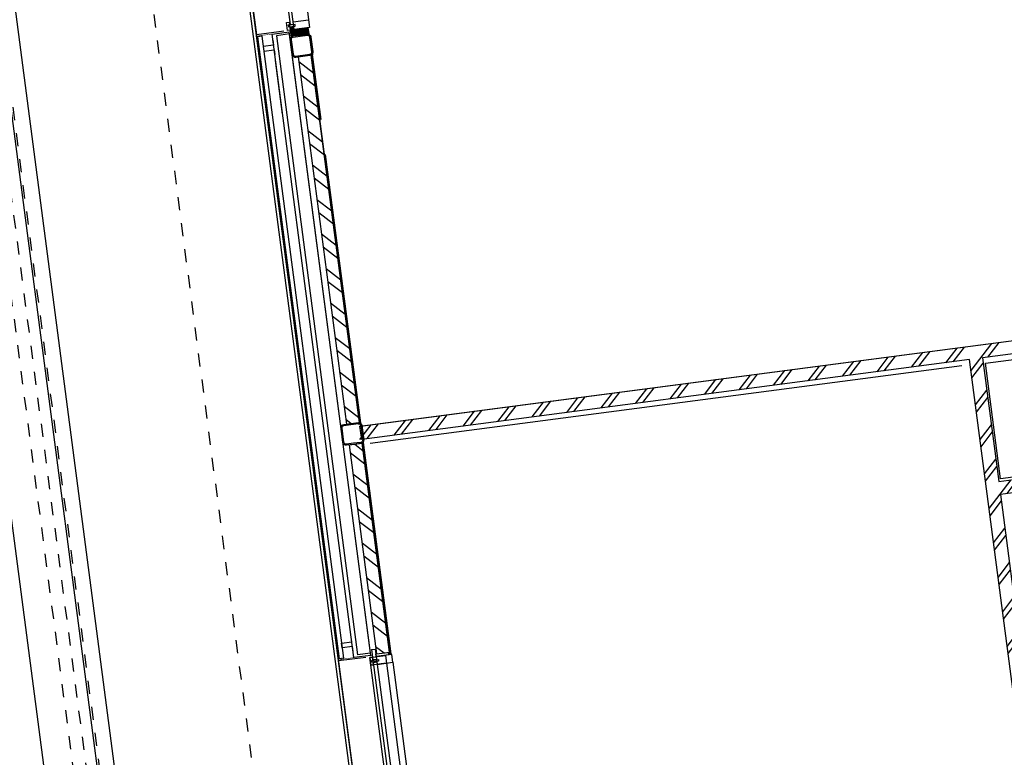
# Model space of a CAD drawing. Header units: metres. Extents: x 118052 to 118564, y 454784 to 455719.
# Tile 18 of 160: x 118256.26 to 118263.75, y 455186.35 to 455191.96. Entities that reach past the tile are written whole.
import ezdxf

# ---------------------------------------------------------------- set-up
doc = ezdxf.new("R2010")
doc.units = ezdxf.units.M
doc.header["$LTSCALE"] = 0.5
doc.linetypes.add('Tauw_HIDDEN2', pattern=[5.6, 4, -1.6])
doc.linetypes.add('Tauw_L_Center2', pattern=[6.4990000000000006, 4, -0.833, 0.833, -0.833])
for name, color, linetype in [('28HH2-D2_STAALPROFIEL', 6, 'Continuous'), ('_gebouwen', 7, 'Continuous'), ('_molgoot', 7, 'Continuous'), ('_tb13', 7, 'Continuous'), ('Koningsstal VIEUWPORT', 254, 'Continuous'), ('ZU_B_-_EL999---LR_pvc200_vbr11~H_-----', 1, 'Tauw_L_Center2'), ('ZU_B_-_EL999---LR_pvc200_vbr11~W_-----', 8, 'Tauw_HIDDEN2'), ('ZU_N_-_EL999---LR_pvc200_sdr34~H_-----', 2, 'Tauw_L_Center2'), ('ZU_N_D_EB00--F-METSELWERK~-_-----', 7, 'Continuous')]:
    doc.layers.add(name, color=color, linetype=linetype)

# ---------------------------------------------------------------- blocks, each defined once
blk = doc.blocks.new('GZH404')
at = {"layer": '28HH2-D2_STAALPROFIEL'}
blk.add_lwpolyline([(0, 0), (40, 0), (40, 1, 0.4142135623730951), (37, 4), (10, 4, -0.4142135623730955), (4, 10, -1), (4, 10), (4, 37, 0.4142135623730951), (1, 40), (0, 40), (0, 0)], format="xyb", dxfattribs=at)
blk = doc.blocks.new('A$C06DD79C7')
at = {"layer": 'ZU_N_D_EB00--F-METSELWERK~-_-----'}
h = blk.add_hatch(dxfattribs=at)
h.set_pattern_fill('T,_O', color=256, scale=60, angle=359.9999999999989)
h.set_pattern_definition([(44.99999999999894, (9626.558943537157, -1214.999999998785), (-132.5825214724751, 132.5825214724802), [])])
h.paths.add_polyline_path([(8823.1178870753, -1164.999999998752), (8823.1178870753, -1264.999999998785), (10429.99999999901, -1264.999999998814), (10429.99999999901, -1164.999999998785)])
h = blk.add_hatch(dxfattribs=at)
h.set_pattern_fill('T,_O', color=256, scale=60, angle=179.9999999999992)
h.set_pattern_definition([(224.9999999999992, (12002.49999999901, -1214.999999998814), (132.5825214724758, -132.5825214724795), [])])
h.paths.add_polyline_path([(10589.99999999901, -1164.999999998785), (10589.99999999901, -1264.999999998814), (13414.99999999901, -1264.999999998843), (13414.99999999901, -1164.999999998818)])
h = blk.add_hatch(dxfattribs=at)
h.set_pattern_fill('ANSI31', color=256, scale=100, angle=-2.544443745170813e-14, style=0)
h.set_pattern_definition([(225, (9720.156237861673, 23796.53653237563), (8.838834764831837, -8.838834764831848), [])])
h.paths.add_polyline_path([(13624.99999999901, -1266.999999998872), (13579.999999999, -1266.999999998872), (13579.999999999, -1163.933201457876), (13624.99999999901, -1163.933201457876)])
h = blk.add_hatch(dxfattribs=at)
h.set_pattern_fill('ANSI37', color=256, scale=20, angle=-2.544443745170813e-14, style=0)
h.set_pattern_definition([(225, (9730.156237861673, 23796.53653237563), (1.767766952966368, -1.767766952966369), []), (314.9999999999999, (9730.156237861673, 23796.53653237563), (1.76776695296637, 1.767766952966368), [])])
h.paths.add_polyline_path([(13586.95554899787, -1131.872664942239), (13580.58586553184, -1131.872664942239), (13580.58586553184, -1154.189440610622), (13586.95554899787, -1154.189440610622)])
h = blk.add_hatch(dxfattribs=at)
h.set_pattern_fill('ANSI31', color=256, scale=50, angle=135, style=0)
h.set_pattern_definition([(360, (9720.156237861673, 23796.53653237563), (4.39388462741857e-15, 6.249999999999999), [])])
h.paths.add_polyline_path([(13644.98312569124, -1131.872664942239), (13586.95554899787, -1131.872664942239), (13586.95554899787, -1154.18836370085), (13644.98312569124, -1154.18836370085)])
h = blk.add_hatch(dxfattribs=at)
h.set_pattern_fill('T,_O', color=256, scale=60, angle=89.99999999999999)
h.set_pattern_definition([(135, (7809.999999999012, -4489.999999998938), (-132.5825214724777, -132.5825214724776), [])])
h.paths.add_polyline_path([(8209.999999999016, -6629.999999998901), (8209.999999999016, -6039.999999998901), (9409.999999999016, -6039.99999999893), (9409.999999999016, -6539.999999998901), (9509.999999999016, -6539.99999999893), (9509.999999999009, -6039.999999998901), (10459.99999999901, -6039.999999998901), (10459.99999999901, -7639.999999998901), (9509.999999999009, -7639.99999999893), (9509.999999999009, -7459.999999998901), (9409.999999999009, -7459.999999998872), (9409.999999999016, -7639.99999999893), (8209.999999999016, -7639.99999999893), (8209.999999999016, -7549.99999999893), (8109.999999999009, -7549.99999999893), (8109.999999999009, -7739.99999999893), (10559.99999999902, -7739.999999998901), (10559.99999999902, -1239.999999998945), (10459.99999999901, -1239.999999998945), (10459.99999999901, -5939.999999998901), (5059.999999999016, -5939.99999999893), (5059.999999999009, -7739.99999999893), (6209.999999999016, -7739.99999999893), (6209.999999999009, -7549.99999999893), (6109.999999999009, -7549.99999999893), (6109.999999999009, -7639.99999999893), (5159.999999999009, -7639.999999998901), (5159.999999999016, -6039.999999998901), (6109.999999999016, -6039.999999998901), (6109.999999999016, -6629.99999999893), (6209.999999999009, -6629.99999999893), (6209.999999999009, -6039.999999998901), (8109.999999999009, -6039.99999999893), (8109.999999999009, -6629.99999999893)])
for p, q in [((7879.145185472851, -869.999999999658), (8807.493525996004, -870.0078647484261)), ((8807.493525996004, -1081.530329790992), (8807.493525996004, -870.0078647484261)), ((12648.86611783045, -870.0078647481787), (8807.493525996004, -870.0078647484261)), ((8823.67574297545, -880.0078647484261), (13606.57501468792, -879.9996239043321)), ((8823.67574297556, -910.0078647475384), (8823.67574297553, -880.007864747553)), ((13622.75723166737, -869.9996239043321), (12648.86611783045, -870.0078647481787)), ((13606.57501468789, -909.9996239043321), (13606.57501468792, -879.9996239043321)), ((13622.75723166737, -1081.530329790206), (13622.75723166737, -869.9996239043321)), ((16587.24276833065, -869.9999999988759), (13622.75723166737, -869.9999999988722)), ((13606.57501468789, -909.9996239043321), (8823.67574297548, -910.0078647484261)), ((8902.06763196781, -990.0078647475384), (8902.06763196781, -910.0078647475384)), ((8902.06763196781, -910.0078647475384), (8938.784201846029, -910.0078647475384)), ((8938.784201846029, -910.0078647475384), (8938.784201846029, -990.0078647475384)), ((8817.493525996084, -990.0078647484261), (13612.75723166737, -989.9996239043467)), ((8817.493525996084, -1119.999999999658), (8817.493525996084, -990.0078647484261)), ((8834.28957612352, -1119.999999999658), (8834.28957612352, -1019.999999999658)), ((13595.96118153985, -1019.999999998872), (8834.28957612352, -1019.999999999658)), ((8864.720757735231, -990.0078647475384), (8902.06763196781, -990.0078647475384)), ((8938.784201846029, -990.0078647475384), (8973.97067838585, -990.0078647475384)), ((12997.71122321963, -989.9996239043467), (13409.999999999, -989.9996239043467)), ((13595.96118153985, -1119.999999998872), (13595.96118153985, -1019.999999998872)), ((13612.75723166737, -989.9996239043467), (13612.75723166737, -1119.99999999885)), ((7883.319355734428, -1109.999999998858), (8803.319355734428, -1109.999999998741)), ((8743.319355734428, -1229.999999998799), (8743.319355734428, -1109.999999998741)), ((8743.319355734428, -1109.999999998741), (8803.319355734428, -1109.999999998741)), ((8743.319355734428, -1109.999999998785), (8743.319355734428, -1129.999999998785)), ((8803.319355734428, -1109.999999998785), (8743.319355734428, -1109.999999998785)), ((8765.55183526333, -1172.681863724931), (8765.55183526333, -1120.635919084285)), ((8765.55183526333, -1120.635919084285), (8778.556558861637, -1120.635919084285)), ((8778.556558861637, -1120.635919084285), (8778.556558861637, -1172.681863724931)), ((8803.319355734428, -1109.999999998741), (8803.319355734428, -1229.999999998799)), ((8803.319355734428, -1109.999999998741), (8803.319355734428, -1229.999999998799)), ((8803.319355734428, -1129.999999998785), (8803.319355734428, -1109.999999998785)), ((8817.493525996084, -1119.999999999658), (13612.75723166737, -1119.99999999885)), ((8834.28957612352, -1119.999999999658), (13595.96118153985, -1119.999999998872)), ((7924.905488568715, -1134.392647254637), (8761.73322290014, -1134.392647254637)), ((8761.73322290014, -1159.99999999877), (7924.905488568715, -1159.99999999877)), ((8743.319355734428, -1129.999999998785), (8803.319355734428, -1129.999999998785)), ((8743.319355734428, -1159.999999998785), (8743.319355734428, -1279.999999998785)), ((8803.319355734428, -1159.999999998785), (8743.319355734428, -1159.999999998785)), ((8761.73322290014, -1134.392647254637), (8761.73322290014, -1159.99999999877)), ((8778.556558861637, -1172.681863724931), (8765.55183526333, -1172.681863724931)), ((8781.157376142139, -1159.999999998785), (8781.157376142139, -1134.392647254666)), ((8781.157376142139, -1134.392647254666), (8861.066316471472, -1134.392647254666)), ((8823.1178870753, -1159.999999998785), (8781.157376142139, -1159.999999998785)), ((8803.319355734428, -1279.999999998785), (8803.319355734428, -1159.999999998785)), ((8803.319355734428, -1256.675035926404), (8803.319355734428, -1159.999999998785)), ((8803.319355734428, -1159.999999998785), (8823.1178870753, -1159.999999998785)), ((8861.066316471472, -1159.999999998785), (8823.1178870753, -1159.999999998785)), ((8823.1178870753, -1159.999999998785), (8823.1178870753, -1159.999999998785)), ((8823.1178870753, -1159.999999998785), (8823.1178870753, -1256.675035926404)), ((8823.1178870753, -1164.999999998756), (8823.1178870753, -1264.999999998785)), ((10429.99999999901, -1164.999999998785), (8823.1178870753, -1164.999999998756)), ((8861.066316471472, -1134.392647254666), (8861.066316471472, -1159.999999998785)), ((8861.066316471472, -1159.999999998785), (8861.066316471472, -1159.999999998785)), ((10429.99999999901, -1164.999999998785), (10429.99999999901, -1264.999999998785)), ((13414.99999999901, -1164.999999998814), (10589.99999999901, -1164.999999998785)), ((10589.99999999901, -1164.999999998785), (10589.99999999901, -1264.999999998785)), ((13414.99999999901, -1264.999999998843), (13414.99999999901, -1164.999999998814)), ((8803.319355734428, -1229.999999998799), (7883.319355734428, -1229.999999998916)), ((8803.319355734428, -1229.999999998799), (8743.319355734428, -1229.999999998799)), ((8823.1178870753, -1256.675035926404), (8803.319355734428, -1256.675035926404)), ((8809.797167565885, -1264.999999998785), (8809.797167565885, -1256.675035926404)), ((8809.797167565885, -1256.675035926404), (8823.20389906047, -1256.675035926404)), ((10434.01923788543, -1264.999999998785), (8809.797167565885, -1264.999999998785)), ((8809.797167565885, -1264.999999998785), (8809.797167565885, -1274.999999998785)), ((8809.797167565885, -1274.999999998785), (10434.01923788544, -1274.999999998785)), ((8823.1178870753, -1264.999999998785), (10429.99999999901, -1264.999999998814)), ((10434.01923788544, -1264.999999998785), (10434.01923788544, -1274.999999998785)), ((12648.86611783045, -1264.999999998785), (10585.98076211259, -1264.999999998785)), ((10585.98076211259, -1264.999999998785), (10585.98076211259, -1274.999999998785)), ((10585.98076211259, -1274.999999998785), (12648.86611783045, -1274.999999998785)), ((10589.99999999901, -1264.999999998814), (13414.99999999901, -1264.999999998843)), ((13419.01923788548, -1264.999999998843), (12917.19883408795, -1264.999999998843)), ((13419.01923788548, -1264.999999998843), (12917.19883408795, -1264.999999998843)), ((12917.19883408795, -1274.999999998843), (13419.01923788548, -1274.999999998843)), ((12917.19883408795, -1274.999999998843), (13419.01923788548, -1274.999999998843)), ((13419.01923788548, -1274.999999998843), (13419.01923788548, -1264.999999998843)), ((13419.01923788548, -1274.999999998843), (13419.01923788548, -1264.999999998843)), ((8743.319355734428, -1279.999999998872), (7943.319355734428, -1279.999999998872)), ((8743.319355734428, -1279.999999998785), (8803.319355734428, -1279.999999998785)), ((10422.93878446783, -1325.820007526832), (10422.93878446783, -5874.831282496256))]:
    blk.add_line(p, q, dxfattribs=at)
at = {"layer": 'ZU_N_D_EB00--F-METSELWERK~-_-----', "const_width": 4}
for points in [[(8817.493525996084, -880.0078647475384), (8817.493525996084, -1129.243999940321), (8864.874929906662, -1129.243999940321)], [(13612.75723166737, -879.9996239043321), (13612.75723166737, -1129.243999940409), (13580.81626061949, -1129.243999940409)]]:
    blk.add_lwpolyline(points, dxfattribs=at)
at = {"layer": 'ZU_N_D_EB00--F-METSELWERK~-_-----'}
for points in [[(13565.52999992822, -989.9996239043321), (13528.18312569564, -989.9996239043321), (13528.18312569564, -909.9996239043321), (13491.46655581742, -909.9996239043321), (13491.46655581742, -989.9996239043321), (13456.2800792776, -989.9996239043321)], [(5059.999999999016, -5939.99999999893), (10459.99999999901, -5939.999999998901), (10459.99999999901, -1264.999999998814), (10559.99999999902, -1264.999999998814), (10559.99999999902, -7739.999999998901), (8109.999999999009, -7739.99999999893), (8109.999999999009, -7549.99999999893), (8209.999999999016, -7549.99999999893), (8209.999999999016, -7639.99999999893), (9409.999999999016, -7639.99999999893), (9409.999999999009, -7459.999999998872), (9509.999999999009, -7459.999999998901), (9509.999999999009, -7639.99999999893), (10459.99999999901, -7639.999999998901), (10459.99999999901, -6039.999999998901), (9509.999999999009, -6039.999999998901), (9509.999999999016, -6539.99999999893), (9409.999999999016, -6539.999999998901), (9409.999999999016, -6039.99999999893), (8209.999999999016, -6039.999999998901), (8209.999999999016, -6629.999999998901), (8109.999999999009, -6629.99999999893), (8109.999999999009, -6039.99999999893), (6209.999999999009, -6039.999999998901)], [(9528.195758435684, -6537.643964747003), (9528.195758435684, -6055.437991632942), (10416.80960220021, -6055.437991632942), (10416.80960220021, -7607.538874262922), (9528.195758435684, -7607.538874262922), (9528.195758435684, -7426.711468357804)]]:
    blk.add_lwpolyline(points, dxfattribs=at)
for points in [[(7883.319355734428, -1229.999999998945), (7883.319355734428, -1109.999999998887), (8803.319355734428, -1109.99999999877), (8803.319355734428, -1229.999999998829)], [(8803.319355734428, -1109.99999999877), (8803.319355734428, -1229.999999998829), (8743.319355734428, -1229.999999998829), (8743.319355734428, -1109.99999999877)], [(13684.99999999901, -1109.999999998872), (13684.99999999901, -1129.999999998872), (13624.99999999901, -1129.999999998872), (13624.99999999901, -1109.999999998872)], [(13649.7627968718, -1120.635919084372), (13649.7627968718, -1172.681863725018), (13662.76752047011, -1172.681863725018), (13662.76752047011, -1120.635919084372)], [(13624.99999999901, -1266.999999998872), (13579.999999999, -1266.999999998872), (13579.999999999, -1163.933201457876), (13624.99999999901, -1163.933201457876)], [(13586.95554899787, -1131.872664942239), (13580.58586553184, -1131.872664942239), (13580.58586553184, -1154.189440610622), (13586.95554899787, -1154.189440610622)], [(13644.98312569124, -1131.872664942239), (13586.95554899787, -1131.872664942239), (13586.95554899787, -1154.18836370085), (13644.98312569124, -1154.18836370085)], [(13684.99999999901, -1159.999999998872), (13684.99999999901, -1279.999999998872), (13624.99999999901, -1279.999999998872), (13624.99999999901, -1159.999999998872)], [(15097.20532576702, -1134.392647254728), (13666.5861328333, -1134.392647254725), (13666.5861328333, -1159.999999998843), (15097.20532576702, -1159.999999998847)]]:
    blk.add_lwpolyline(points, close=True, dxfattribs=at)
at = {"layer": 'ZU_N_D_EB00--F-METSELWERK~-_-----', "flags": 128}
for points in [[(10429.99999999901, -1199.999999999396), (10429.99999999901, -1144.999999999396, -0.414213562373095), (10454.99999999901, -1119.999999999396), (10564.99999999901, -1119.999999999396, -0.414213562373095), (10589.99999999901, -1144.999999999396), (10589.99999999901, -1254.999999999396, -0.414213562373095), (10564.99999999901, -1279.999999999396), (10454.99999999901, -1279.999999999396, -0.414213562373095), (10429.99999999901, -1254.999999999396)], [(13574.99999999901, -1199.999999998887), (13574.99999999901, -1144.999999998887, 0.414213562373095), (13549.99999999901, -1119.999999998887), (13439.99999999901, -1119.999999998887, 0.414213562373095), (13414.99999999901, -1144.999999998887), (13414.99999999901, -1254.999999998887, 0.414213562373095), (13439.99999999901, -1279.999999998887), (13549.99999999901, -1279.999999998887, 0.414213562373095), (13574.99999999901, -1254.999999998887)], [(10437.99999999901, -1199.999999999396), (10437.99999999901, -1144.999999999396, -0.414213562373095), (10454.99999999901, -1127.999999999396), (10564.99999999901, -1127.999999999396, -0.414213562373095), (10581.99999999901, -1144.999999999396), (10581.99999999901, -1254.999999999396, -0.414213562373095), (10564.99999999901, -1271.999999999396), (10454.99999999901, -1271.999999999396, -0.414213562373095), (10437.99999999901, -1254.999999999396)], [(13566.99999999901, -1199.999999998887), (13566.99999999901, -1144.999999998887, 0.414213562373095), (13549.99999999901, -1127.999999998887), (13439.99999999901, -1127.999999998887, 0.414213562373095), (13422.99999999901, -1144.999999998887), (13422.99999999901, -1254.999999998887, 0.414213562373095), (13439.99999999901, -1271.999999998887), (13549.99999999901, -1271.999999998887, 0.414213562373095), (13566.99999999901, -1254.999999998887)]]:
    blk.add_lwpolyline(points, format="xyb", close=True, dxfattribs=at)
blk.add_lwpolyline([(13684.99999999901, -1279.999999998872), (13624.99999999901, -1279.999999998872), (13624.99999999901, -1266.999999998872), (13571.93171219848, -1266.999999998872, -0.274106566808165), (13549.99999999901, -1279.999999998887), (13439.99999999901, -1279.999999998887, -0.1622776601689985), (13424.99999999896, -1274.999999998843), (13414.99999999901, -1274.999999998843), (13414.99999999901, -1264.999999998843), (10579.99999999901, -1264.999999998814), (10579.99999999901, -1254.999999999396, -0.4142135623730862), (10564.99999999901, -1269.999999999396), (10559.99999999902, -1269.999999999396), (10559.99999999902, -7739.999999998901)], format="xyb", dxfattribs=at)
at = {"layer": 'ZU_N_D_EB00--F-METSELWERK~-_-----', "rotation": 270}
blk.add_blockref('GZH404', (13579.999999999, -1154.831947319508), dxfattribs=at)
blk = doc.blocks.new('Leidingen')
at = {"layer": 'ZU_B_-_EL999---LR_pvc200_vbr11~H_-----'}
blk.add_lwpolyline([(-253314.3365954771, 1197.705232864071), (-282406.8242117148, 1194.942875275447)], dxfattribs=at)
at = {"layer": 'ZU_B_-_EL999---LR_pvc200_vbr11~W_-----'}
for points in [[(-253297.1888031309, 1297.706861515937), (-282419.548548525, 1294.941667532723)], [(-253297.1698129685, 1097.706862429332), (-282419.5032063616, 1094.941671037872)]]:
    blk.add_lwpolyline(points, dxfattribs=at)
at = {"layer": 'ZU_N_-_EL999---LR_pvc200_sdr34~H_-----'}
blk.add_lwpolyline([(-291732.1112830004, -65.07610740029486), (-261618.0914832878, -65.07610742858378)], dxfattribs=at)

msp = doc.modelspace()

# ---------------------------------------------------------------- hatches: boundary and pattern name
at = {"layer": '_gebouwen'}
h = msp.add_hatch(dxfattribs=at)
h.set_pattern_fill('ANSI31', color=256, scale=0.04987696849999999, angle=232.4698759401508, style=0)
h.set_pattern_definition([(97.46987594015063, (118234.1730975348, 455184.7850585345), (-0.006181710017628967, -0.0008105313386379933), [])])
h.paths.add_polyline_path([(118258.3201377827, 455191.8998423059), (118258.3276631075, 455191.8424487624), (118258.3497350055, 455191.8453427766), (118258.3422096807, 455191.90273632)])
h = msp.add_hatch(dxfattribs=at)
h.set_pattern_fill('ANSI31', color=256, scale=0.09975393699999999, angle=97.46987594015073, style=0)
h.set_pattern_definition([(322.4698759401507, (118234.1730975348, 455184.7850585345), (0.007595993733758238, 0.009888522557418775), [])])
h.paths.add_polyline_path([(118258.4563801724, 455191.8976015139), (118258.4622160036, 455191.8530931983), (118258.3602753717, 455191.8397269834), (118258.3544395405, 455191.8842352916)])
h = msp.add_hatch(dxfattribs=at)
h.set_pattern_fill('ANSI37', color=256, scale=0.0199507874, angle=97.46987594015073, style=0)
h.set_pattern_definition([(322.4698759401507, (118234.1718007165, 455184.7949492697), (0.001519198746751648, 0.001977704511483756), []), (52.46987594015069, (118234.1718007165, 455184.7949492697), (-0.001977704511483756, 0.001519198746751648), [])])
h.paths.add_polyline_path([(118258.3276631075, 455191.8424487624), (118258.3284891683, 455191.8361486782), (118258.3505620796, 455191.8390428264), (118258.3497360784, 455191.8453429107)])
h = msp.add_hatch(dxfattribs=at)
h.set_pattern_fill('T,_O', color=256, scale=0.05985236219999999, angle=277.46987594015)
h.set_pattern_definition([(322.46987594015, (118258.6153623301, 455190.2860859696), (0.1139399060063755, 0.1483278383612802), [])])
h.paths.add_polyline_path([(118258.7490886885, 455188.8825352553), (118258.8479960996, 455188.8955037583), (118258.4816359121, 455191.6896366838), (118258.3827285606, 455191.6766681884)])
h = msp.add_hatch(dxfattribs=at)
h.set_pattern_fill('T,_O', color=256, scale=0.05985236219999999, angle=187.4698759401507)
h.set_pattern_definition([(232.4698759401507, (118262.3982828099, 455186.5641133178), (0.1483278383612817, -0.1139399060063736), [])])
h.paths.add_polyline_path([(118264.4630262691, 455187.2372686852), (118263.8794728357, 455187.1607545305), (118263.7238508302, 455188.3476428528), (118264.2183876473, 455188.41248536), (118264.2054191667, 455188.5113927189), (118263.7108823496, 455188.4465502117), (118263.5876815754, 455189.3861701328), (118265.1701993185, 455189.5936661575), (118265.2934000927, 455188.6540462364), (118265.11536686, 455188.6307029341), (118265.1283353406, 455188.5317955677), (118265.3063686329, 455188.55513887), (118265.4619906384, 455187.3682505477), (118265.372974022, 455187.3565789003), (118265.3859425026, 455187.2576715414), (118265.5738664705, 455187.2823116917), (118265.2561381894, 455189.7055420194), (118258.8271598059, 455188.8625894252), (118258.8401282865, 455188.7636820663), (118263.4887742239, 455189.3732016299), (118264.1890733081, 455184.0322041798), (118265.9694057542, 455184.2656372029), (118265.8202680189, 455185.4030718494), (118265.632344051, 455185.3784316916), (118265.6453125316, 455185.2795243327), (118265.7343291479, 455185.2911959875), (118265.8575299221, 455184.351576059), (118264.275012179, 455184.1440800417), (118264.1518114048, 455185.0836999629), (118264.7353648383, 455185.1602141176), (118264.7223962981, 455185.2591214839), (118264.1388428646, 455185.1826073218), (118263.8924413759, 455187.0618471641), (118264.4759948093, 455187.1383613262)])
h = msp.add_hatch(dxfattribs=at)
h.set_pattern_fill('T,_O', color=256, scale=0.05985236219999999, angle=457.4698759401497)
h.set_pattern_definition([(142.4698759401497, (118258.9234862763, 455187.9361053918), (-0.1139399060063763, -0.1483278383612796), [])])
h.paths.add_polyline_path([(118258.9782268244, 455187.1349588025), (118259.0771341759, 455187.1479273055), (118258.8687456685, 455188.737251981), (118258.7698383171, 455188.724283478)])

# ---------------------------------------------------------------- linework, layer by layer
for p, q in [((118259.7178503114, 455179.230482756), (118257.6195468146, 455195.2336936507)), ((118259.7178503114, 455179.230482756), (118257.6195468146, 455195.2336936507)), ((118257.6795595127, 455194.7759926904), (118258.0640088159, 455191.8438983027)), ((118258.0931516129, 455194.7676008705), (118258.4614570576, 455191.9586318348)), ((118258.273227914, 455191.8713306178), (118258.0640084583, 455191.8438982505)), ((118258.0640084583, 455191.8438982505), (118258.1903157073, 455190.8806493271)), ((118258.1056700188, 455191.8330802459), (118258.0759978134, 455191.8291897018)), ((118258.696276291, 455187.0985513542), (118258.0759978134, 455191.8291897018)), ((118258.1056700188, 455191.8330802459), (118258.7259484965, 455187.1024419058)), ((118258.1839941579, 455191.8495697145), (118258.3125740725, 455191.8664288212)), ((118258.8058761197, 455187.106702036), (118258.1839941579, 455191.8495697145)), ((118258.3147522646, 455191.8498162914), (118258.2158449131, 455191.8368477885)), ((118258.2158449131, 455191.8368477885), (118258.8333623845, 455187.1272040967)), ((118258.9344479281, 455187.1235600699), (118258.3125740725, 455191.8664288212)), ((118258.9322697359, 455187.1401725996), (118258.3147522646, 455191.8498162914)), ((118258.4816359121, 455191.6896366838), (118258.3827285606, 455191.6766681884)), ((118258.3827285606, 455191.6766681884), (118258.7490886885, 455188.8825352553)), ((118258.4910054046, 455191.6949088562), (118258.4811146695, 455191.6936120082)), ((118258.4910054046, 455191.6949088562), (118258.4811146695, 455191.6936120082)), ((118258.4811146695, 455191.6936120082), (118258.5461932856, 455191.1972746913)), ((118258.4811146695, 455191.6936120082), (118258.5461932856, 455191.1972746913)), ((118258.8479960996, 455188.8955037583), (118258.4816359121, 455191.6896366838)), ((118258.5560840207, 455191.1985715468), (118258.4910054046, 455191.6949088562)), ((118258.5560840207, 455191.1985715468), (118258.4910054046, 455191.6949088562)), ((118258.2637563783, 455191.2412439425), (118258.210288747, 455191.6490278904)), ((118258.5809919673, 455190.9318738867), (118258.8485172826, 455188.8915284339)), ((118258.8584080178, 455188.8928252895), (118258.5908827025, 455190.9331707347)), ((118258.1903157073, 455190.8806493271), (118258.6884841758, 455187.0812491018)), ((118258.9298168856, 455188.7381553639), (118263.4291238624, 455189.3280939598)), ((118258.7490886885, 455188.8825352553), (118258.8479960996, 455188.8955037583)), ((118258.8485172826, 455188.8915284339), (118258.8584080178, 455188.8928252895)), ((118258.7698383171, 455188.724283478), (118258.8687456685, 455188.737251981)), ((118258.7698383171, 455188.724283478), (118258.9782268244, 455187.1349588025)), ((118258.8682244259, 455188.7412273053), (118258.8781151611, 455188.7425241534)), ((118258.8682244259, 455188.7412273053), (118259.0788616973, 455187.1347521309)), ((118259.0771341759, 455187.1479273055), (118258.8687456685, 455188.737251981)), ((118259.0887524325, 455187.136048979), (118258.8781151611, 455188.7425241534)), ((118258.7901465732, 455187.2266674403), (118258.7855834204, 455187.2614694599)), ((118258.711020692, 455187.216292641), (118258.7901465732, 455187.2266674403)), ((118258.7157822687, 455187.179977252), (118258.711020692, 455187.216292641)), ((118258.7949081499, 455187.1903520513), (118258.7157822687, 455187.179977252)), ((118258.7997514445, 455187.1534132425), (118258.7949081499, 455187.1903520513)), ((118258.8976954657, 455187.1086803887), (118258.6884841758, 455187.0812491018)), ((118258.7259484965, 455187.1024419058), (118258.696276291, 455187.0985513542)), ((118258.9344479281, 455187.1235600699), (118258.8058761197, 455187.106702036)), ((118258.9322697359, 455187.1401725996), (118258.8333623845, 455187.1272040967)), ((118258.9263953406, 455187.1082439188), (118259.045084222, 455187.1238061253)), ((118258.9263953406, 455187.1082439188), (118259.045084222, 455187.1238061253)), ((118258.9461768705, 455187.1108376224), (118258.9263953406, 455187.1082439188)), ((118259.0457056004, 455186.1982962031), (118258.9263953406, 455187.1082439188)), ((118258.9341764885, 455187.0488995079), (118258.9263953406, 455187.1082439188)), ((118258.9263953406, 455187.1082439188), (118258.9341764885, 455187.0488995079)), ((118258.9430326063, 455187.1685232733), (118258.9683601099, 455187.1718441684)), ((118258.953395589, 455187.0894874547), (118258.9430326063, 455187.1685232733)), ((118258.9539579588, 455187.051493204), (118258.9461768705, 455187.1108376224)), ((118258.9683601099, 455187.1718441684), (118258.9683601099, 455187.1718441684)), ((118258.9683601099, 455187.1718441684), (118258.9732814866, 455187.1343103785)), ((118258.9732814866, 455187.1343103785), (118259.0689002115, 455187.1468476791)), ((118258.9732814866, 455187.1343103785), (118258.9732814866, 455187.1343103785)), ((118258.9732814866, 455187.1343103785), (118258.9787231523, 455187.0928083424)), ((118258.9758490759, 455187.114728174), (118258.9732814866, 455187.1343103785)), ((118259.0945378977, 455187.1302903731), (118258.9758490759, 455187.114728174)), ((118259.0714678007, 455187.1272654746), (118258.9758490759, 455187.114728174)), ((118258.9758490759, 455187.114728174), (118258.9836301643, 455187.0553837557)), ((118258.9782268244, 455187.1349588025), (118259.0771341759, 455187.1479273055)), ((118259.045084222, 455187.1238061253), (118259.1643944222, 455186.2138584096)), ((118259.045084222, 455187.1238061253), (118259.0528653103, 455187.064461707)), ((118259.0706276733, 455187.1336725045), (118259.0688890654, 455187.1469327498)), ((118259.0689002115, 455187.1468476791), (118259.0714678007, 455187.1272654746)), ((118259.0788616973, 455187.1347521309), (118259.0706276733, 455187.1336725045)), ((118259.0788616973, 455187.1347521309), (118259.0887524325, 455187.136048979)), ((118259.1023189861, 455187.0709459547), (118259.0945378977, 455187.1302903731)), ((118258.8088692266, 455186.1630432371), (118258.6884841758, 455187.0812491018)), ((118259.0528653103, 455187.064461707), (118258.9341764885, 455187.0488995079)), ((118258.9341764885, 455187.0488995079), (118258.9539579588, 455187.051493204)), ((118258.9401264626, 455187.0851310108), (118258.991603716, 455187.0918805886)), ((118258.941812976, 455187.0722683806), (118258.9401264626, 455187.0851310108)), ((118258.9932902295, 455187.0790179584), (118258.941812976, 455187.0722683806)), ((118258.9787231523, 455187.0928083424), (118258.953395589, 455187.0894874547)), ((118258.9559146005, 455187.0702755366), (118258.9812421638, 455187.0735964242)), ((118259.064438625, 455186.2425913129), (118258.9559146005, 455187.0702755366)), ((118258.9812421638, 455187.0735964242), (118259.0897661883, 455186.2459122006)), ((118258.9836301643, 455187.0553837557), (118259.1023189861, 455187.0709459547)), ((118258.991603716, 455187.0918805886), (118258.9932902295, 455187.0790179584)), ((118259.1023189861, 455187.0709459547), (118259.2060670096, 455186.2796870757))]:
    msp.add_line(p, q, dxfattribs=at)
for points in [[(118259.6948716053, 455179.2299018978), (118257.5913921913, 455195.272587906), (118274.3281375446, 455197.4670707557), (118274.1864321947, 455198.5478203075), (118283.2260594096, 455199.7330750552), (118285.401415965, 455183.1652769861), (118279.1846272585, 455182.3501462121), (118279.384674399, 455180.8244391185), (118269.0334354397, 455179.4659644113), (118268.9047305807, 455180.4475626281), (118259.6948716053, 455179.2299018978)], [(118274.3151092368, 455197.4227766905), (118257.6195468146, 455195.2336936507), (118259.7178503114, 455179.230482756)], [(118258.1901188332, 455191.802858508), (118258.1949621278, 455191.7659196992), (118258.1158362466, 455191.7555448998), (118258.1205978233, 455191.7192295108), (118258.1997237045, 455191.7296043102), (118258.2042868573, 455191.694802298)], [(118264.1890733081, 455184.0322041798), (118263.4887742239, 455189.3732016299), (118258.8648550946, 455188.7669241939), (118258.851886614, 455188.8658315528), (118265.2561381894, 455189.7055420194), (118265.5738664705, 455187.2823116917), (118265.3859425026, 455187.2576715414), (118265.372974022, 455187.3565789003), (118265.4619906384, 455187.3682505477), (118265.3063686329, 455188.55513887), (118265.1283353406, 455188.5317955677), (118265.11536686, 455188.6307029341), (118265.2934000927, 455188.6540462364), (118265.1701993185, 455189.5936661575), (118263.5876815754, 455189.3861701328), (118263.7108823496, 455188.4465502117), (118264.2054191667, 455188.5113927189), (118264.2183876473, 455188.41248536), (118263.7238508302, 455188.3476428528), (118263.8794728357, 455187.1607545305), (118264.4630262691, 455187.2372686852), (118264.4759948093, 455187.1383613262), (118263.8924413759, 455187.0618471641), (118264.1388428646, 455185.1826073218)], [(118264.2007291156, 455188.5290841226), (118263.7237919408, 455188.4665492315), (118263.6085520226, 455189.3454537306), (118265.1436940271, 455189.5467379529), (118265.2589339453, 455188.6678334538), (118265.0800823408, 455188.6443828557)]]:
    msp.add_lwpolyline(points, dxfattribs=at)
for points in [[(118258.1342987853, 455193.3365237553), (118258.319828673, 455191.921536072), (118258.3451562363, 455191.9248569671), (118258.1596263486, 455193.339844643)], [(118258.2933145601, 455191.9365853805), (118258.3130960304, 455191.9391790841), (118258.3208771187, 455191.8798346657), (118258.3010956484, 455191.8772409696)], [(118258.3084040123, 455191.9031125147), (118258.3598812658, 455191.9098620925), (118258.3581947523, 455191.9227247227), (118258.3067174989, 455191.9159751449)], [(118258.3201377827, 455191.8998423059), (118258.3276631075, 455191.8424487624), (118258.3497350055, 455191.8453427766), (118258.3422096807, 455191.90273632)], [(118258.3427682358, 455191.9430696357), (118258.4614570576, 455191.9586318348), (118258.469238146, 455191.8992874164), (118258.3505493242, 455191.8837252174)], [(118258.4563801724, 455191.8976015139), (118258.4622160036, 455191.8530931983), (118258.3602753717, 455191.8397269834), (118258.3544395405, 455191.8842352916)], [(118258.3276631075, 455191.8424487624), (118258.3284891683, 455191.8361486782), (118258.3505620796, 455191.8390428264), (118258.3497360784, 455191.8453429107)], [(118259.1643944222, 455186.2138584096), (118259.0457056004, 455186.1982962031), (118258.9263953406, 455187.1082439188), (118259.045084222, 455187.1238061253)], [(118258.9263953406, 455187.1082439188), (118259.045084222, 455187.1238061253), (118259.0528653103, 455187.064461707), (118258.9341764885, 455187.0488995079)]]:
    msp.add_lwpolyline(points, close=True, dxfattribs=at)
at = {"layer": '_gebouwen', "const_width": 0.003990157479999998}
msp.add_lwpolyline([(118258.0751960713, 455191.8353043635), (118258.3217170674, 455191.867627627), (118258.3258593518, 455191.8360356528)], dxfattribs=at)
at = {"layer": '_gebouwen'}
msp.add_lwpolyline([(118258.3512735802, 455191.8385466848), (118258.3908365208, 455191.8437340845), (118258.3907068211, 455191.8447231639, 0.4142135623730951), (118258.3873505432, 455191.8473013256), (118258.3606455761, 455191.8437998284, -0.4142135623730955), (118258.3539330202, 455191.8489561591, -1), (118258.3539330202, 455191.8489561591), (118258.3504315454, 455191.8756611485, 0.4142135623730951), (118258.3470752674, 455191.8782393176), (118258.346086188, 455191.8781096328), (118258.3512735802, 455191.8385466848)], format="xyb", dxfattribs=at)
at = {"layer": '_molgoot'}
msp.add_lwpolyline([(118245.5227383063, 455234.5880861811), (118248.0496118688, 455215.1220599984), (118251.2814921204, 455190.1629847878), (118252.987666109, 455177.3410420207, -0.4138194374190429), (118246.552482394, 455168.9186310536), (118231.8032551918, 455166.9357948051, -0.2037156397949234), (118226.2446571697, 455168.790060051), (118222.6366525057, 455168.3169869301), (118221.9613711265, 455173.4671809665), (118217.6869617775, 455172.886067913), (118216.4110321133, 455171.669084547), (118213.8899606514, 455169.3932578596), (118214.8311837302, 455161.8896223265), (118285.3934837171, 455171.1414995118), (118284.9280067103, 455174.6027260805), (118267.4102079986, 455172.3058347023), (118263.9329451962, 455171.8383632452, -0.4158503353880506), (118257.7114081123, 455176.6129236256), (118257.7114081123, 455176.6129236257), (118255.4027097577, 455194.2605006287, -0.4298859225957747), (118263.9413493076, 455204.8486265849), (118263.9413493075, 455204.8486265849), (118290.9896435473, 455208.3951355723), (118291.0929473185, 455207.6229182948)], format="xyb", dxfattribs=at)
at = {"layer": '_tb13'}
for points in [[(118264.1061317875, 455203.6128162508), (118263.9933512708, 455204.4520212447, 0.4305703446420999), (118255.7991552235, 455194.3137077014), (118258.1081396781, 455176.6639536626), (118258.1081396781, 455176.6639536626, 0.4158503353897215), (118263.8796499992, 455172.2347968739), (118267.3569128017, 455172.702268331)], [(118263.9772900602, 455203.5955012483), (118263.881, 455204.312, 0.4264570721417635), (118255.9279999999, 455194.331), (118258.237077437, 455176.6805384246), (118258.237077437, 455176.6805384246, 0.4158503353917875), (118263.8623290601, 455172.3636378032), (118267.3395918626, 455172.8311092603)]]:
    msp.add_lwpolyline(points, format="xyb", dxfattribs=at)

# ---------------------------------------------------------------- block references
at = {"layer": '_gebouwen', "xscale": 0.0009975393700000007, "yscale": 0.0009975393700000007, "zscale": 0.0009975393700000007, "rotation": 97.46987594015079}
msp.add_blockref('A$C06DD79C7', (118258.9701822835, 455178.2571627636), dxfattribs=at)
at = {"layer": 'Koningsstal VIEUWPORT', "color": 6, "xscale": 0.0009975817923, "yscale": 0.0009975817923, "zscale": 0.0009975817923, "rotation": 97.46987594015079}
msp.add_blockref('Leidingen', (118222.5204054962, 455456.6506997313), dxfattribs=at)

doc.saveas('drawing.dxf')
